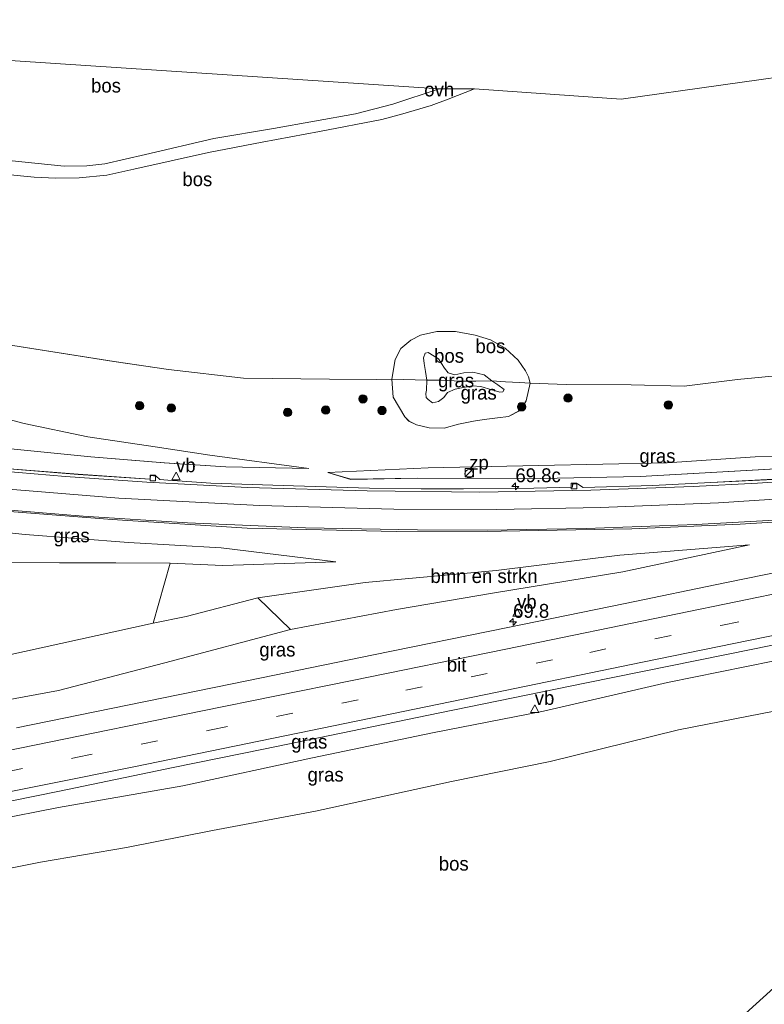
# Model space of a CAD drawing. Header units: millimetres. Extents: x 180000 to 190000, y 466229 to 468626.
# Tile 56 of 202: x 181914 to 182049, y 467995 to 468172. Entities that reach past the tile are written whole.
import ezdxf
from ezdxf.enums import TextEntityAlignment as Align

# ---------------------------------------------------------------- set-up
doc = ezdxf.new("R2010")
doc.units = ezdxf.units.MM
doc.linetypes.add('39strp', pattern=[12, 3, -9])
for name, color, linetype, lineweight in [('af-bs-rasterhekwerk', 8, 'hekwerk', 18), ('as-bs-kilometr', 13, 'Continuous', 18), ('bp-b5-bomenstruiken', 93, 'Continuous', 18), ('bp-b5-bos', 93, 'Continuous', 18), ('bp-b5-grasland', 93, 'Continuous', 18), ('bp-bs-boom', 93, 'Continuous', 18), ('gw-bs-kruinlijn', 93, 'Continuous', 18), ('gw-bs-teenlijn', 93, 'Continuous', 18), ('kd-bs-opnamedtmgrens', 173, 'Continuous', 18), ('mk-bs-39streep 0.15', 8, '39strp', 18), ('mk-bs-streep 0.15', 8, 'Continuous', 18), ('og-bs-inrichtingselement', 253, 'Continuous', 18), ('vh-b5-verh_soort', 8, 'Continuous', 18), ('wh-bs-kolk', 8, 'Continuous', 18), ('wm-bs-verkeersbord', 8, 'Continuous', 18)]:
    doc.layers.add(name, color=color, linetype=linetype, lineweight=lineweight)
doc.styles.add('rtw_iso', font='iso-rtw.shx')
doc.linetypes.add('hekwerk', pattern='A,7,-1.5,[1,RTW.shx,S=0.75,R=0,X=0,Y=0],-1.5', length=10)

# ---------------------------------------------------------------- blocks, each defined once
blk = doc.blocks.new('kolk')
blk.add_lwpolyline([(-0.5, -0.5), (0.5, -0.5), (0.5, 0.5), (-0.5, 0.5)], close=True)
blk = doc.blocks.new('verkeersbord')
for p, q in [((0, 0.75), (-0.75, -0.625)), ((0.75, -0.625), (0, 0.75)), ((-0.75, -0.625), (0.75, -0.625))]:
    blk.add_line(p, q)
blk = doc.blocks.new('dtbattr')
at = {"style": 'rtw_iso'}
blk.add_attdef('TAG', (0.59, 0.87), '', height=2.5, dxfattribs=at)
blk = doc.blocks.new('dtbattr-r')
at = {"style": 'rtw_iso'}
blk.add_attdef('TAG', text='', height=2.5, dxfattribs=at).set_placement((0, 0), align=Align.MIDDLE_CENTER)
blk = doc.blocks.new('d33az_ACAD_1_FMEBLOCK143')
at = {"layer": 'bp-b5-grasland'}
for points in [[(-32.53, -14.95, 34.26), (-11.97, -18.21, 34), (-2.13, -19.69, 34.12), (11.36, -21.24, 34.05), (26.85, -21.42, 33.95), (35.32, -21.47, 34.07), (38.08, -21.42, 34.14), (38.36, -24.67, 34.15), (40.42, -28.22, 34.17), (41.19, -28.95, 34.23), (42.54, -29.62, 34.27), (44.86, -30.18, 34.29), (47.52, -30.22, 34.35), (50.09, -29.5, 34.37), (52.82, -28.96, 34.28), (54.74, -28.65, 34.26), (57.12, -28.37, 34.27), (59.1, -28.11, 34.3), (61.21, -27.02, 34.33), (62.34, -25.28, 34.33), (63.04, -22.12, 34.34), (69.55, -22.34, 34.18), (81.24, -22.45, 34.25), (90.76, -22.67, 34.53), (100.41, -21.45, 34.49), (113.49, -20.19, 34.63)], [(106.91, -39.45, 36.04), (95.62, -40.03, 35.9), (85.12, -40.54, 35.74), (72.6, -40.93, 35.45), (71.56, -40.24, 35.4), (70.69, -40.28, 35.38), (70.64, -40.89, 35.4), (63.7, -41.05, 35.28), (51.02, -41.19, 35.03), (43.41, -41.16, 34.86), (34.06, -41.04, 34.59), (20.38, -40.63, 34.22), (5.46, -40.16, 33.71), (-2.28, -39.62, 33.44), (-3.72, -39.5, 33.43), (-4.37, -38.91, 33.31), (-5.34, -38.77, 33.3), (-5.49, -39.41, 33.33), (-18.44, -38.55, 32.92), (-30.82, -37.58, 32.54)], [(-34.21, -33.59, 31.97), (-16.12, -35.4, 32.54), (-2.9, -36.45, 33.07), (8.17, -37.2, 33.46), (23.12, -37.52, 33.93), (5.32, -35.1, 33.82), (-4.57, -33.62, 33.79), (-16.65, -31.77, 33.85), (-28.13, -29.38, 33.92), (-38.82, -26.56, 34.01)]]:
    blk.add_polyline3d(points, dxfattribs=at)
blk.add_polyline3d([(141.18, -35.02, 36.44), (134.76, -35.35, 36.2), (119.16, -35.3, 35.76), (103.59, -35.4, 35.24), (87.71, -36.49, 35), (64.53, -36.94, 34.78), (44.66, -37.38, 34.4), (26.55, -38.21, 34.07), (30.72, -39.45, 34.42), (42.73, -39.27, 34.77), (61.92, -39.38, 35.23), (82.86, -38.93, 35.69), (106.25, -37.61, 35.97), (123.7, -36.78, 36.25)], close=True, dxfattribs=at)
blk = doc.blocks.new('boom')
blk.add_hatch(color=256).paths.add_polyline_path([(-0.75, 0, 1), (0.75, 0, 1)])
blk.add_circle((0, 0), 0.75)
blk = doc.blocks.new('kast')
blk.add_line((-0.75, -0.75), (0.75, 0.75))
blk.add_lwpolyline([(-0.75, 0.75), (0.75, 0.75), (0.75, -0.75), (-0.75, -0.75)], close=True)
blk = doc.blocks.new('dtb')
blk.add_circle((0, 0), 0.75)
blk = doc.blocks.new('hecto')
for p, q in [((0, 0.625), (-0.625, 0)), ((0, -0.625), (0, 0.625)), ((-0.625, 0), (0.625, 0)), ((0.625, 0), (0, -0.625))]:
    blk.add_line(p, q)

msp = doc.modelspace()

# ---------------------------------------------------------------- linework, layer by layer
at = {"layer": 'af-bs-rasterhekwerk'}
for points in [[(181970.28, 468107.34, 33.95), (181954.79, 468107.52, 34.05), (181941.3, 468109.08, 34.12), (181931.47, 468110.56, 34), (181910.9, 468113.82, 34.26), (181893.07, 468116.7, 34), (181867.25, 468120.91, 34.23)], [(182088.52, 468111.53, 35.44), (182079.47, 468110.8, 35.7), (182073.01, 468110.12, 35.03), (182065.39, 468109.3, 34.69), (182056.93, 468108.57, 34.63), (182043.85, 468107.31, 34.49), (182034.2, 468106.09, 34.53), (182024.68, 468106.32, 34.25), (182012.98, 468106.43, 34.18), (182006.47, 468106.64, 34.34), (182004.52, 468106.77, 34.58), (182001.99, 468106.88, 35.16), (181999.53, 468107.08, 35.46), (181996.65, 468107.03, 35.53), (181994, 468107.01, 35.81), (181990.4, 468107.16, 36.25), (181987.83, 468107.19, 35.98), (181981.52, 468107.34, 34.14), (181978.75, 468107.29, 34.07), (181970.28, 468107.34, 33.95)]]:
    msp.add_polyline3d(points, dxfattribs=at)
at = {"layer": 'bp-b5-bomenstruiken'}
msp.add_polyline3d([(181982.39, 468065.84, 35.81), (181963.3, 468062.26, 35.87), (181957.41, 468067.97, 34.44), (181976.71, 468070.73, 34.53), (182000.36, 468072.89, 35.01), (182022.61, 468075.66, 35.49), (182046.01, 468077.51, 36.22), (182023.18, 468072.68, 36.03), (182000.06, 468068.89, 35.89)], close=True, dxfattribs=at)
msp.add_polyline3d([(182045.27, 467993.11, 37.83), (182050.36, 467997.7, 38.59)], dxfattribs=at)
at = {"layer": 'bp-b5-bos'}
for points in [[(181926.6, 468145.82, 34.5), (181922.5, 468145.74, 34.43), (181912.49, 468146.74, 33.95), (181896.07, 468149, 33.59), (181886.19, 468151.4, 33.58), (181878.38, 468153.42, 33.41), (181875.46, 468154.71, 33.32), (181871.23, 468156.81, 33.34), (181865.63, 468160.17, 33.22), (181858.73, 468165.06, 33.24), (181851.45, 468170.79, 33.33), (181913.65, 468164.74, 34.2), (181990.04, 468159.65, 35.11), (181981.74, 468156.9, 35.03), (181974.96, 468155.18, 34.88), (181960.22, 468152.55, 34.73), (181949.48, 468150.73, 34.68), (181937.15, 468147.85, 34.71), (181929.84, 468146.18, 34.55)], [(182001.95, 468112.96, 34.32), (182004.3, 468110.77, 34.36), (182005.6, 468108.87, 34.41), (182006.14, 468107.79, 34.41), (182006.47, 468106.64, 34.34), (182004.52, 468106.77, 34.58), (182001.99, 468106.88, 35.16), (181999.53, 468107.08, 35.46), (181998.19, 468108.12, 35.52), (181996.12, 468108.65, 35.61), (181994.53, 468108.49, 35.76), (181992.9, 468108.15, 36.01), (181991.71, 468108.48, 36.15), (181991, 468109.32, 36.06), (181989.96, 468111.03, 35.96), (181988.08, 468112.16, 35.93), (181987.55, 468112.05, 35.93), (181987.23, 468111.21, 35.92), (181987.34, 468110.21, 35.93), (181987.61, 468108.75, 35.95), (181987.83, 468107.19, 35.98), (181981.52, 468107.34, 34.14), (181982.14, 468110.88, 34.15), (181983.14, 468112.9, 34.18), (181984.94, 468114.39, 34.22), (181986.72, 468115.32, 34.26), (181989.65, 468115.95, 34.4), (181993.03, 468115.98, 34.37), (181996.54, 468115.27, 34.34), (181999.33, 468114.43, 34.34)], [(181991.71, 468108.48, 36.15), (181992.9, 468108.15, 36.01), (181994.53, 468108.49, 35.76), (181996.12, 468108.65, 35.61), (181998.19, 468108.12, 35.52), (181999.53, 468107.08, 35.46), (181996.65, 468107.03, 35.53), (181994, 468107.01, 35.81), (181990.4, 468107.16, 36.25), (181987.83, 468107.19, 35.98), (181987.61, 468108.75, 35.95), (181987.34, 468110.21, 35.93), (181987.23, 468111.21, 35.92), (181987.55, 468112.05, 35.93), (181988.08, 468112.16, 35.93), (181989.96, 468111.03, 35.96), (181991, 468109.32, 36.06)], [(181941.6, 468074.2, 34.24), (181938.52, 468063.41, 34.59), (181908.71, 468056.83, 34.24), (181885.06, 468051.28, 34.89), (181855.84, 468044.69, 35.04), (181850.78, 468053.7, 34.94), (181838.65, 468069.95, 35.46), (181849.15, 468071.3, 34.99), (181855.81, 468071.77, 34.76), (181862.37, 468072.27, 34.74), (181869.62, 468072.18, 34.64), (181879.32, 468071.91, 34.61), (181892.96, 468073.02, 34.52), (181903.88, 468073.77, 34.28), (181912.36, 468074.38, 34.11), (181921.64, 468074.3, 34.1), (181931.81, 468074.27, 34.21)]]:
    msp.add_polyline3d(points, close=True, dxfattribs=at)
for points in [[(181909.04, 468144.53, 33.86), (181917.09, 468143.73, 34.13), (181920.99, 468143.55, 34.32), (181925.2, 468143.62, 34.46), (181930.17, 468144.13, 34.61), (181935.04, 468145.21, 34.55), (181948.48, 468148.2, 34.59), (181958.15, 468150.07, 34.67), (181968.5, 468151.97, 34.69), (181979.71, 468154.17, 34.95), (181983.52, 468155.19, 34.91), (181988.65, 468156.64, 35.04), (181991.71, 468157.81, 35.05), (181996.44, 468159.7, 35.1), (182022.88, 468157.81, 35.17), (182112.66, 468170.44, 35.18)], [(182056.93, 468108.57, 34.63), (182043.85, 468107.31, 34.49), (182034.2, 468106.09, 34.53), (182024.68, 468106.32, 34.25), (182012.98, 468106.43, 34.18), (182006.47, 468106.64, 34.34), (182006.14, 468107.79, 34.41), (182005.6, 468108.87, 34.41), (182004.3, 468110.77, 34.36), (182001.95, 468112.96, 34.32), (181999.33, 468114.43, 34.34), (181996.54, 468115.27, 34.34), (181993.03, 468115.98, 34.37), (181989.65, 468115.95, 34.4), (181986.72, 468115.32, 34.26), (181984.94, 468114.39, 34.22), (181983.14, 468112.9, 34.18), (181982.14, 468110.88, 34.15), (181981.52, 468107.34, 34.14), (181978.75, 468107.29, 34.07), (181970.28, 468107.34, 33.95), (181954.79, 468107.52, 34.05), (181941.3, 468109.08, 34.12), (181931.47, 468110.56, 34), (181910.9, 468113.82, 34.26)], [(181899.64, 467981.57, 34.44), (181890.06, 467995.47, 34.32), (181879.85, 468012.32, 34.83), (181889.32, 468014.27, 34.68), (181900.07, 468016.73, 34.58), (181918.21, 468020.36, 34.43), (181933.75, 468023.01, 34.45), (181949.2, 468026.08, 34.59), (181967.76, 468029.54, 34.87), (181992.29, 468034.89, 34.81), (182010.06, 468038.46, 34.89), (182033.18, 468044.2, 35.22), (182058.13, 468049.04, 35.29)], [(182050.36, 467997.7, 38.59), (182045.27, 467993.11, 37.83)]]:
    msp.add_polyline3d(points, dxfattribs=at)
at = {"layer": 'bp-b5-grasland'}
for points in [[(181988.1, 468103.71, 36), (181988.89, 468103.09, 35.88), (181989.92, 468103.34, 35.91), (181990.93, 468104.08, 35.91), (181991.56, 468104.94, 35.89), (181992.96, 468105.59, 35.77), (181994.37, 468105.88, 35.57), (181996.06, 468106.14, 35.47), (181997.58, 468106.02, 35.43), (181999.53, 468105.47, 35.4), (182000.99, 468105.01, 35.4), (182001.56, 468105.08, 35.39), (182001.79, 468105.49, 35.39), (182000.62, 468106.32, 35.42), (181999.53, 468107.08, 35.46), (182001.99, 468106.88, 35.16), (182004.52, 468106.77, 34.58), (182006.47, 468106.64, 34.34), (182005.77, 468103.49, 34.33), (182004.64, 468101.74, 34.33), (182002.53, 468100.66, 34.3), (182000.55, 468100.4, 34.27), (181998.18, 468100.11, 34.26), (181996.25, 468099.8, 34.28), (181993.53, 468099.27, 34.37), (181990.95, 468098.54, 34.35), (181988.29, 468098.59, 34.29), (181985.97, 468099.15, 34.27), (181984.63, 468099.81, 34.23), (181983.86, 468100.55, 34.17), (181981.79, 468104.1, 34.15), (181981.52, 468107.34, 34.14), (181987.83, 468107.19, 35.98), (181987.77, 468105.41, 35.99), (181987.68, 468104.8, 35.97), (181987.72, 468104.08, 35.97)], [(181990.4, 468107.16, 36.25), (181994, 468107.01, 35.81), (181996.65, 468107.03, 35.53), (181999.53, 468107.08, 35.46), (182000.62, 468106.32, 35.42), (182001.79, 468105.49, 35.39), (182001.56, 468105.08, 35.39), (182000.99, 468105.01, 35.4), (181999.53, 468105.47, 35.4), (181997.58, 468106.02, 35.43), (181996.06, 468106.14, 35.47), (181994.37, 468105.88, 35.57), (181992.96, 468105.59, 35.77), (181991.56, 468104.94, 35.89), (181990.93, 468104.08, 35.91), (181989.92, 468103.34, 35.91), (181988.89, 468103.09, 35.88), (181988.1, 468103.71, 36), (181987.72, 468104.08, 35.97), (181987.68, 468104.8, 35.97), (181987.77, 468105.41, 35.99), (181987.83, 468107.19, 35.98)], [(182084.61, 468093.75, 36.44), (182067.14, 468091.99, 36.25), (182049.69, 468091.16, 35.97), (182026.29, 468089.83, 35.69), (182005.35, 468089.39, 35.23), (181986.17, 468089.5, 34.77), (181974.16, 468089.31, 34.42), (181969.99, 468090.55, 34.07), (181988.1, 468091.39, 34.4), (182007.96, 468091.82, 34.78), (182031.15, 468092.27, 35), (182047.03, 468093.36, 35.24), (182062.59, 468093.47, 35.76), (182078.2, 468093.41, 36.2)], [(181971.45, 468074.46, 34.27), (181951.07, 468073.8, 34.32), (181941.6, 468074.2, 34.24), (181931.81, 468074.27, 34.21), (181921.64, 468074.3, 34.1), (181912.36, 468074.38, 34.11), (181903.88, 468073.77, 34.28), (181892.96, 468073.02, 34.52), (181895.84, 468081.41, 31.63), (181915.47, 468079.38, 32.39), (181934.07, 468077.95, 32.98), (181950.76, 468076.99, 33.82)], [(181821.27, 468031.44, 35.68), (181789.82, 468025.44, 35.63), (181805.93, 468031.4, 34.84), (181816.6, 468034.28, 34.81), (181836.83, 468039.43, 34.92), (181855.84, 468044.69, 35.04), (181885.06, 468051.28, 34.89), (181908.71, 468056.83, 34.24), (181938.52, 468063.41, 34.59), (181944.5, 468064.58, 34.56), (181957.41, 468067.97, 34.44), (181963.3, 468062.26, 35.87), (181940.65, 468056.25, 35.91), (181921.48, 468051.28, 35.9), (181885.59, 468044.68, 35.85), (181861.61, 468039.84, 35.8), (181840.88, 468035.55, 35.68)]]:
    msp.add_polyline3d(points, close=True, dxfattribs=at)
for points in [[(181904.61, 468102.21, 34.01), (181915.3, 468099.39, 33.92), (181926.78, 468097, 33.85), (181938.87, 468095.15, 33.79), (181948.75, 468093.67, 33.82), (181966.56, 468091.25, 33.93), (181951.61, 468091.56, 33.46), (181940.54, 468092.31, 33.07), (181927.32, 468093.36, 32.54), (181909.23, 468095.17, 31.97)], [(181907.18, 468083.95, 32.52), (181931.15, 468082.07, 33.36), (181955.48, 468080.55, 34.12), (181982.31, 468079.95, 34.92), (182001.24, 468079.96, 35.4), (182024.79, 468080.41, 35.88), (182044.32, 468081.26, 36.17), (182062.79, 468082.4, 36.43)], [(181885.59, 468044.68, 35.85), (181921.48, 468051.28, 35.9), (181940.65, 468056.25, 35.91), (181963.3, 468062.26, 35.87), (181982.39, 468065.84, 35.81), (182000.06, 468068.89, 35.89), (182023.18, 468072.68, 36.03), (182046.01, 468077.51, 36.22), (182022.61, 468075.66, 35.49), (182000.36, 468072.89, 35.01), (181976.71, 468070.73, 34.53), (181957.41, 468067.97, 34.44), (181944.5, 468064.58, 34.56), (181938.52, 468063.41, 34.59), (181941.6, 468074.2, 34.24), (181951.07, 468073.8, 34.32), (181971.45, 468074.46, 34.27), (181950.76, 468076.99, 33.82), (181934.07, 468077.95, 32.98), (181915.47, 468079.38, 32.39), (181895.84, 468081.41, 31.63)], [(182063.72, 468075.2, 36.86), (182041.53, 468070.68, 36.74), (182023.6, 468066.94, 36.73), (182002.42, 468062.62, 36.7), (181978.21, 468057.68, 36.58), (181955.69, 468053.06, 36.5), (181930.93, 468048.02, 36.37), (181913.92, 468044.52, 36.35)], [(181891.1, 468026.94, 36.55), (181921.65, 468033.16, 36.63), (181942.13, 468037.4, 36.66), (181958.39, 468040.72, 36.76), (181990.17, 468047.27, 36.91), (182016.61, 468052.63, 36.94), (182046.58, 468058.71, 37.07), (182071.2, 468063.79, 37.16)], [(182050.17, 468056.53, 36.95), (182031.2, 468052.73, 36.9), (182008.87, 468047.58, 36.76), (181988.85, 468043.63, 36.7), (181967.25, 468039.14, 36.67), (181943.89, 468034.12, 36.51), (181921.46, 468030.2, 36.54), (181898.22, 468025.64, 36.46)], [(181898.22, 468025.64, 36.46), (181921.46, 468030.2, 36.54), (181943.89, 468034.12, 36.51), (181967.25, 468039.14, 36.67), (181988.85, 468043.63, 36.7), (182008.87, 468047.58, 36.76), (182031.2, 468052.73, 36.9), (182050.17, 468056.53, 36.95)], [(182058.13, 468049.04, 35.29), (182033.18, 468044.2, 35.22), (182010.06, 468038.46, 34.89), (181992.29, 468034.89, 34.81), (181967.76, 468029.54, 34.87), (181949.2, 468026.08, 34.59), (181933.75, 468023.01, 34.45), (181918.21, 468020.36, 34.43), (181900.07, 468016.73, 34.58)]]:
    msp.add_polyline3d(points, dxfattribs=at)
at = {"layer": 'gw-bs-kruinlijn'}
for points in [[(181988.08, 468112.16, 35.93), (181987.55, 468112.05, 35.93), (181987.23, 468111.21, 35.92), (181987.34, 468110.21, 35.93), (181987.61, 468108.75, 35.95), (181987.83, 468107.19, 35.98), (181987.77, 468105.41, 35.99), (181987.68, 468104.8, 35.97), (181987.72, 468104.08, 35.97), (181988.1, 468103.71, 36), (181988.89, 468103.09, 35.88), (181989.92, 468103.34, 35.91), (181990.93, 468104.08, 35.91), (181991.56, 468104.94, 35.89), (181992.96, 468105.59, 35.77), (181994.37, 468105.88, 35.57), (181996.06, 468106.14, 35.47), (181997.58, 468106.02, 35.43), (181999.53, 468105.47, 35.4), (182000.99, 468105.01, 35.4), (182001.56, 468105.08, 35.39), (182001.79, 468105.49, 35.39), (182000.62, 468106.32, 35.42), (181999.53, 468107.08, 35.46), (181998.19, 468108.12, 35.52), (181996.12, 468108.65, 35.61), (181994.53, 468108.49, 35.76), (181992.9, 468108.15, 36.01), (181991.71, 468108.48, 36.15), (181991, 468109.32, 36.06), (181989.96, 468111.03, 35.96), (181988.08, 468112.16, 35.93)], [(181870.96, 468110.27, 34.41), (181884.99, 468107.25, 34.43), (181896.68, 468104.55, 34.24), (181904.61, 468102.21, 34.01), (181915.3, 468099.39, 33.92), (181926.78, 468097, 33.85), (181938.87, 468095.15, 33.79), (181948.75, 468093.67, 33.82), (181966.56, 468091.25, 33.93)], [(181969.99, 468090.55, 34.07), (181974.16, 468089.31, 34.42), (181986.17, 468089.5, 34.77), (182005.35, 468089.39, 35.23), (182026.29, 468089.83, 35.69), (182049.69, 468091.16, 35.97), (182067.14, 468091.99, 36.25), (182084.61, 468093.75, 36.44)], [(182046.01, 468077.51, 36.22), (182023.18, 468072.68, 36.03), (182000.06, 468068.89, 35.89), (181982.39, 468065.84, 35.81), (181963.3, 468062.26, 35.87), (181940.65, 468056.25, 35.91), (181921.48, 468051.28, 35.9), (181885.59, 468044.68, 35.85)], [(181971.45, 468074.46, 34.27), (181951.07, 468073.8, 34.32), (181941.6, 468074.2, 34.24), (181931.81, 468074.27, 34.21), (181921.64, 468074.3, 34.1), (181912.36, 468074.38, 34.11), (181903.88, 468073.77, 34.28), (181892.96, 468073.02, 34.52), (181879.32, 468071.91, 34.61)], [(181792.69, 468001.95, 35.84), (181800.78, 468003.2, 36.02), (181814.79, 468005.02, 36), (181819.33, 468005.51, 35.98), (181820.9, 468005.62, 35.99), (181825.22, 468005.27, 35.92), (181835.36, 468006.27, 35.82), (181841.69, 468008.01, 35.91), (181850.2, 468011.86, 36.13), (181854.8, 468015.36, 36.3), (181859.14, 468016.78, 36.35), (181862.42, 468017.34, 36.38), (181865.21, 468017.63, 36.41), (181869.01, 468018.87, 36.41), (181875.06, 468020.9, 36.45), (181898.22, 468025.64, 36.46), (181921.46, 468030.2, 36.54), (181943.89, 468034.12, 36.51), (181967.25, 468039.14, 36.67), (181988.85, 468043.63, 36.7), (182008.87, 468047.58, 36.76), (182031.2, 468052.73, 36.9), (182050.17, 468056.53, 36.95)]]:
    msp.add_polyline3d(points, dxfattribs=at)
at = {"layer": 'gw-bs-teenlijn'}
for points in [[(181993.03, 468115.98, 34.37), (181989.65, 468115.95, 34.4), (181986.72, 468115.32, 34.26), (181984.94, 468114.39, 34.22), (181983.14, 468112.9, 34.18), (181982.14, 468110.88, 34.15), (181981.52, 468107.34, 34.14), (181981.79, 468104.1, 34.15), (181983.86, 468100.55, 34.17), (181984.63, 468099.81, 34.23), (181985.97, 468099.15, 34.27), (181988.29, 468098.59, 34.29), (181990.95, 468098.54, 34.35), (181993.53, 468099.27, 34.37), (181996.25, 468099.8, 34.28), (181998.18, 468100.11, 34.26), (182000.55, 468100.4, 34.27), (182002.53, 468100.66, 34.3), (182004.64, 468101.74, 34.33), (182005.77, 468103.49, 34.33), (182006.47, 468106.64, 34.34), (182006.14, 468107.79, 34.41), (182005.6, 468108.87, 34.41), (182004.3, 468110.77, 34.36), (182001.95, 468112.96, 34.32), (181999.33, 468114.43, 34.34), (181996.54, 468115.27, 34.34), (181993.03, 468115.98, 34.37)], [(181966.56, 468091.25, 33.93), (181951.61, 468091.56, 33.46), (181940.54, 468092.31, 33.07), (181927.32, 468093.36, 32.54), (181909.23, 468095.17, 31.97), (181894.38, 468095.94, 31.56)], [(182084.61, 468093.75, 36.44), (182078.2, 468093.41, 36.2), (182062.59, 468093.47, 35.76), (182047.03, 468093.36, 35.24), (182031.15, 468092.27, 35), (182007.96, 468091.82, 34.78), (181988.1, 468091.39, 34.4), (181969.99, 468090.55, 34.07)], [(181971.45, 468074.46, 34.27), (181950.76, 468076.99, 33.82), (181934.07, 468077.95, 32.98), (181915.47, 468079.38, 32.39), (181895.84, 468081.41, 31.63), (181876.59, 468083.28, 31.1)], [(182046.01, 468077.51, 36.22), (182022.61, 468075.66, 35.49), (182000.36, 468072.89, 35.01), (181976.71, 468070.73, 34.53), (181957.41, 468067.97, 34.44), (181944.5, 468064.58, 34.56), (181938.52, 468063.41, 34.59), (181908.71, 468056.83, 34.24), (181885.06, 468051.28, 34.89)], [(182142.38, 468070.19, 36.58), (182120.9, 468062.68, 35.3), (182102.26, 468058.18, 35.04), (182080.94, 468053.72, 34.99), (182058.13, 468049.04, 35.29), (182033.18, 468044.2, 35.22), (182010.06, 468038.46, 34.89), (181992.29, 468034.89, 34.81), (181967.76, 468029.54, 34.87), (181949.2, 468026.08, 34.59), (181933.75, 468023.01, 34.45), (181918.21, 468020.36, 34.43), (181900.07, 468016.73, 34.58)]]:
    msp.add_polyline3d(points, dxfattribs=at)
at = {"layer": 'kd-bs-opnamedtmgrens'}
msp.add_polyline3d([(182120.98, 468172.13, 35.59), (182112.66, 468170.44, 35.18), (182022.88, 468157.81, 35.17), (181996.44, 468159.7, 35.1), (181990.04, 468159.65, 35.11), (181913.65, 468164.74, 34.2), (181851.45, 468170.79, 33.33), (181846.45, 468171.56, 33.34)], dxfattribs=at)
at = {"layer": 'mk-bs-39streep 0.15'}
msp.add_polyline3d([(181790.96, 468012.17, 35.96), (181803.1, 468014.66, 36.2), (181827.34, 468019.5, 36.26), (181851.68, 468024.39, 36.38), (181876, 468029.31, 36.48), (181900.31, 468034.22, 36.56), (181924.62, 468039.19, 36.6), (181948.99, 468044.19, 36.71), (181984.05, 468051.35, 36.83), (182017.19, 468058.15, 36.93), (182041.13, 468063.07, 37), (182065.12, 468067.99, 37.08), (182089.13, 468072.94, 37.14), (182115.11, 468078.33, 37.2), (182139.62, 468083.38, 37.28)], dxfattribs=at)
at = {"layer": 'mk-bs-streep 0.15'}
for points in [[(182137.2, 468094.87, 37.03), (182132.17, 468094.17, 37.03), (182108.91, 468091.09, 36.86), (182088.24, 468088.83, 36.69), (182063.37, 468086.6, 36.49), (182040.43, 468085.08, 36.19), (182019.12, 468084.22, 35.81), (182000.48, 468083.9, 35.36), (181981.91, 468083.97, 34.92), (181957.66, 468084.59, 34.23), (181932.33, 468085.93, 33.38), (181903.64, 468088.28, 32.44), (181880.2, 468090.69, 31.6), (181861.68, 468092.7, 30.98), (181842.22, 468094.69, 30.52), (181830.09, 468095.87, 30.26), (181815.15, 468096.91, 30.05), (181806.64, 468097.27, 29.95), (181798.45, 468097.14, 29.89), (181791.43, 468096.74, 29.88), (181781.77, 468095.78, 29.88), (181770.07, 468094.29, 29.86), (181763.16, 468093.45, 29.79)], [(182052.7, 468082.09, 36.26), (182036.35, 468081.21, 36.07), (182016.54, 468080.45, 35.74), (181998.79, 468080.18, 35.32), (181986.19, 468080.21, 35.02), (181965.99, 468080.59, 34.41), (181944.69, 468081.48, 33.77), (181925.9, 468082.7, 33.17), (181909.76, 468084, 32.62), (181885.81, 468086.37, 31.77), (181866.59, 468088.5, 31.05), (181845.75, 468090.77, 30.4), (181827.49, 468092.38, 30.01), (181815.49, 468093.16, 29.88), (181805.36, 468093.51, 29.79), (181795.75, 468093.28, 29.78), (181785.76, 468092.47, 29.79), (181779.89, 468091.78, 29.8), (181775.22, 468091, 29.83), (181764.36, 468088.9, 29.82)], [(182138.86, 468086.96, 37.17), (182128.45, 468084.78, 37.17), (182103.37, 468079.61, 37.09), (182064.54, 468071.58, 36.96), (182033.04, 468065.11, 36.88), (182002.06, 468058.74, 36.8), (181974.38, 468053.09, 36.68), (181947.1, 468047.53, 36.62), (181917.17, 468041.4, 36.49), (181888.02, 468035.5, 36.41), (181859.55, 468029.7, 36.32), (181831.24, 468024.02, 36.17), (181803.78, 468018.48, 36.04), (181790.2, 468015.75, 35.88)], [(181791.71, 468008.59, 36.07), (181794.82, 468009.22, 36.17), (181818.81, 468014.05, 36.26), (181846.17, 468019.56, 36.4), (181875.4, 468025.48, 36.49), (181904.75, 468031.44, 36.58), (181935.03, 468037.55, 36.7), (181966.96, 468044.08, 36.81), (181998.19, 468050.51, 36.9), (182026.71, 468056.35, 36.97), (182056.97, 468062.59, 37.07), (182085.2, 468068.34, 37.21), (182114.55, 468074.45, 37.26), (182140.38, 468079.76, 37.32)]]:
    msp.add_polyline3d(points, dxfattribs=at)
at = {"layer": 'vh-b5-verh_soort'}
for points in [[(181912.49, 468146.74, 33.95), (181922.5, 468145.74, 34.43), (181926.6, 468145.82, 34.5), (181929.84, 468146.18, 34.55), (181937.15, 468147.85, 34.71), (181949.48, 468150.73, 34.68), (181960.22, 468152.55, 34.73), (181974.96, 468155.18, 34.88), (181981.74, 468156.9, 35.03), (181990.04, 468159.65, 35.11), (181996.44, 468159.7, 35.1), (181991.71, 468157.81, 35.05), (181988.65, 468156.64, 35.04), (181983.52, 468155.19, 34.91), (181979.71, 468154.17, 34.95), (181968.5, 468151.97, 34.69), (181958.15, 468150.07, 34.67), (181948.48, 468148.2, 34.59), (181935.04, 468145.21, 34.55), (181930.17, 468144.13, 34.61), (181925.2, 468143.62, 34.46), (181920.99, 468143.55, 34.32), (181917.09, 468143.73, 34.13), (181909.04, 468144.53, 33.86)], [(182060.09, 468089.46, 36.15), (182047.46, 468088.6, 35.98), (182035.86, 468088.04, 35.82), (182017.39, 468087.34, 35.51), (181997.33, 468087.02, 35.07), (181977.09, 468087.23, 34.57), (181955.52, 468087.85, 34), (181937.39, 468088.81, 33.34), (181922.72, 468089.82, 32.84), (181905.74, 468091.29, 32.34)], [(181905.74, 468091.29, 32.34), (181922.72, 468089.82, 32.84), (181937.39, 468088.81, 33.34), (181955.52, 468087.85, 34), (181977.09, 468087.23, 34.57), (181997.33, 468087.02, 35.07), (182017.39, 468087.34, 35.51), (182035.86, 468088.04, 35.82), (182047.46, 468088.6, 35.98), (182060.09, 468089.46, 36.15)], [(181912.61, 468091.19, 32.54), (181924.99, 468090.21, 32.92), (181937.95, 468089.35, 33.33), (181938.09, 468090, 33.3), (181939.07, 468089.86, 33.31), (181939.72, 468089.27, 33.43), (181941.16, 468089.15, 33.44), (181948.9, 468088.6, 33.71), (181963.82, 468088.14, 34.22), (181977.49, 468087.73, 34.59), (181986.84, 468087.6, 34.86), (181994.45, 468087.58, 35.03), (182007.13, 468087.71, 35.28), (182014.08, 468087.88, 35.4), (182014.13, 468088.48, 35.38), (182014.99, 468088.52, 35.4), (182016.03, 468087.84, 35.45), (182028.55, 468088.23, 35.74), (182039.05, 468088.74, 35.9), (182050.34, 468089.31, 36.04)], [(182062.79, 468082.4, 36.43), (182044.32, 468081.26, 36.17), (182024.79, 468080.41, 35.88), (182001.24, 468079.96, 35.4), (181982.31, 468079.95, 34.92), (181955.48, 468080.55, 34.12), (181931.15, 468082.07, 33.36), (181907.18, 468083.95, 32.52)], [(181913.92, 468044.52, 36.35), (181930.93, 468048.02, 36.37), (181955.69, 468053.06, 36.5), (181978.21, 468057.68, 36.58), (182002.42, 468062.62, 36.7), (182023.6, 468066.94, 36.73), (182041.53, 468070.68, 36.74), (182063.72, 468075.2, 36.86)], [(182071.2, 468063.79, 37.16), (182046.58, 468058.71, 37.07), (182016.61, 468052.63, 36.94), (181990.17, 468047.27, 36.91), (181958.39, 468040.72, 36.76), (181942.13, 468037.4, 36.66), (181921.65, 468033.16, 36.63), (181891.1, 468026.94, 36.55)]]:
    msp.add_polyline3d(points, dxfattribs=at)

# ---------------------------------------------------------------- block references
at = {"layer": 'as-bs-kilometr'}
ref = msp.add_blockref('dtbattr', (182003.8, 468088.05, 35.21), dxfattribs=at)
ref.add_attrib('TAG', '69.8c', dxfattribs={"layer": '0', "height": 2.5, "style": 'rtw_iso'}).set_placement((182003.8, 468088.05, 35.21), align=Align.BOTTOM_LEFT)
for p in [(182003.8, 468088.05, 35.21), (182003.39, 468063.62, 36.42)]:
    msp.add_blockref('hecto', p, dxfattribs=at)
ref = msp.add_blockref('dtbattr', (182003.39, 468063.62, 36.42), dxfattribs=at)
ref.add_attrib('TAG', '69.8', dxfattribs={"layer": '0', "height": 2.5, "style": 'rtw_iso'}).set_placement((182003.39, 468063.62, 36.42), align=Align.BOTTOM_LEFT)
at = {"layer": 'bp-b5-bomenstruiken'}
ref = msp.add_blockref('dtbattr-r', (181988.49, 468069.89, 35.48), dxfattribs=at)
ref.add_attrib('TAG', 'bmn en strkn', dxfattribs={"layer": '0', "height": 2.5, "style": 'rtw_iso'}).set_placement((181988.49, 468069.89, 35.48), align=Align.BOTTOM_LEFT)
at = {"layer": 'bp-b5-bos'}
ref = msp.add_blockref('dtbattr-r', (181927.33, 468158.26, 34.09), dxfattribs=at)
ref.add_attrib('TAG', 'bos', dxfattribs={"layer": '0', "height": 2.5, "style": 'rtw_iso'}).set_placement((181927.33, 468158.26, 34.09), align=Align.BOTTOM_LEFT)
ref = msp.add_blockref('dtbattr-r', (181943.79, 468141.39, 34.35), dxfattribs=at)
ref.add_attrib('TAG', 'bos', dxfattribs={"layer": '0', "height": 2.5, "style": 'rtw_iso'}).set_placement((181943.79, 468141.39, 34.35), align=Align.BOTTOM_LEFT)
ref = msp.add_blockref('dtbattr-r', (181996.6, 468111.31, 35.07), dxfattribs=at)
ref.add_attrib('TAG', 'bos', dxfattribs={"layer": '0', "height": 2.5, "style": 'rtw_iso'}).set_placement((181996.6, 468111.31, 35.07), align=Align.BOTTOM_LEFT)
ref = msp.add_blockref('dtbattr-r', (181989.15, 468109.58, 35.87), dxfattribs=at)
ref.add_attrib('TAG', 'bos', dxfattribs={"layer": '0', "height": 2.5, "style": 'rtw_iso'}).set_placement((181989.15, 468109.58, 35.87), align=Align.BOTTOM_LEFT)
ref = msp.add_blockref('dtbattr-r', (181990, 468018.07, 37.91), dxfattribs=at)
ref.add_attrib('TAG', 'bos', dxfattribs={"layer": '0', "height": 2.5, "style": 'rtw_iso'}).set_placement((181990, 468018.07, 37.91), align=Align.BOTTOM_LEFT)
at = {"layer": 'bp-b5-grasland'}
msp.add_blockref('d33az_ACAD_1_FMEBLOCK143', (181943.43, 468128.77), dxfattribs=at)
ref = msp.add_blockref('dtbattr-r', (181989.87, 468105.14, 35.72), dxfattribs=at)
ref.add_attrib('TAG', 'gras', dxfattribs={"layer": '0', "height": 2.5, "style": 'rtw_iso'}).set_placement((181989.87, 468105.14, 35.72), align=Align.BOTTOM_LEFT)
ref = msp.add_blockref('dtbattr-r', (181993.94, 468102.94, 35.06), dxfattribs=at)
ref.add_attrib('TAG', 'gras', dxfattribs={"layer": '0', "height": 2.5, "style": 'rtw_iso'}).set_placement((181993.94, 468102.94, 35.06), align=Align.BOTTOM_LEFT)
ref = msp.add_blockref('dtbattr-r', (182026.15, 468091.53, 35.3), dxfattribs=at)
ref.add_attrib('TAG', 'gras', dxfattribs={"layer": '0', "height": 2.5, "style": 'rtw_iso'}).set_placement((182026.15, 468091.53, 35.3), align=Align.BOTTOM_LEFT)
ref = msp.add_blockref('dtbattr-r', (181920.59, 468077.22, 33.74), dxfattribs=at)
ref.add_attrib('TAG', 'gras', dxfattribs={"layer": '0', "height": 2.5, "style": 'rtw_iso'}).set_placement((181920.59, 468077.22, 33.74), align=Align.BOTTOM_LEFT)
ref = msp.add_blockref('dtbattr-r', (181957.66, 468056.65, 33.32), dxfattribs=at)
ref.add_attrib('TAG', 'gras', dxfattribs={"layer": '0', "height": 2.5, "style": 'rtw_iso'}).set_placement((181957.66, 468056.65, 33.32), align=Align.BOTTOM_LEFT)
ref = msp.add_blockref('dtbattr-r', (181963.41, 468040.06, 36.54), dxfattribs=at)
ref.add_attrib('TAG', 'gras', dxfattribs={"layer": '0', "height": 2.5, "style": 'rtw_iso'}).set_placement((181963.41, 468040.06, 36.54), align=Align.BOTTOM_LEFT)
ref = msp.add_blockref('dtbattr-r', (181966.35, 468034.12, 35.69), dxfattribs=at)
ref.add_attrib('TAG', 'gras', dxfattribs={"layer": '0', "height": 2.5, "style": 'rtw_iso'}).set_placement((181966.35, 468034.12, 35.69), align=Align.BOTTOM_LEFT)
at = {"layer": 'bp-bs-boom'}
for p in [(181976.33, 468103.81, 34.13), (182013.29, 468103.95, 34.26), (181936.08, 468102.57, 34.1), (181941.78, 468102.15, 34.11), (181969.63, 468101.8, 34.18), (181979.77, 468101.72, 34.09), (182004.91, 468102.38, 34.33), (182031.39, 468102.74, 34.57), (181962.74, 468101.37, 34.15)]:
    msp.add_blockref('boom', p, dxfattribs=at)
at = {"layer": 'og-bs-inrichtingselement'}
ref = msp.add_blockref('dtbattr', (181995.47, 468090.33, 34.48), dxfattribs=at)
ref.add_attrib('TAG', 'zp', dxfattribs={"layer": '0', "height": 2.5, "style": 'rtw_iso'}).set_placement((181995.47, 468090.33, 34.48), align=Align.BOTTOM_LEFT)
for name, p in [('dtb', (181995.47, 468090.33, 34.48)), ('kast', (181995.48, 468090.53, 34.44))]:
    msp.add_blockref(name, p, dxfattribs=at)
at = {"layer": 'vh-b5-verh_soort'}
ref = msp.add_blockref('dtbattr-r', (181987.38, 468157.56, 34.16), dxfattribs=at)
ref.add_attrib('TAG', 'ovh', dxfattribs={"layer": '0', "height": 2.5, "style": 'rtw_iso'}).set_placement((181987.38, 468157.56, 34.16), align=Align.BOTTOM_LEFT)
ref = msp.add_blockref('dtbattr-r', (181991.45, 468053.93, 34.36), dxfattribs=at)
ref.add_attrib('TAG', 'bit', dxfattribs={"layer": '0', "height": 2.5, "style": 'rtw_iso'}).set_placement((181991.45, 468053.93, 34.36), align=Align.BOTTOM_LEFT)
at = {"layer": 'wh-bs-kolk'}
for p in [(181938.46, 468089.57, 33.28), (182014.37, 468088.13, 35.35)]:
    msp.add_blockref('kolk', p, dxfattribs=at)
at = {"layer": 'wm-bs-verkeersbord'}
ref = msp.add_blockref('dtbattr', (181942.65, 468089.85, 33.4), dxfattribs=at)
ref.add_attrib('TAG', 'vb', dxfattribs={"layer": '0', "height": 2.5, "style": 'rtw_iso'}).set_placement((181942.65, 468089.85, 33.4), align=Align.BOTTOM_LEFT)
for p in [(181942.65, 468089.85, 33.4), (182004.1, 468065.27, 36.3), (182007.29, 468047.93, 36.96)]:
    msp.add_blockref('verkeersbord', p, dxfattribs=at)
ref = msp.add_blockref('dtbattr', (182004.1, 468065.27, 36.3), dxfattribs=at)
ref.add_attrib('TAG', 'vb', dxfattribs={"layer": '0', "height": 2.5, "style": 'rtw_iso'}).set_placement((182004.1, 468065.27, 36.3), align=Align.BOTTOM_LEFT)
ref = msp.add_blockref('dtbattr', (182007.29, 468047.93, 36.96), dxfattribs=at)
ref.add_attrib('TAG', 'vb', dxfattribs={"layer": '0', "height": 2.5, "style": 'rtw_iso'}).set_placement((182007.29, 468047.93, 36.96), align=Align.BOTTOM_LEFT)

doc.saveas('drawing.dxf')
